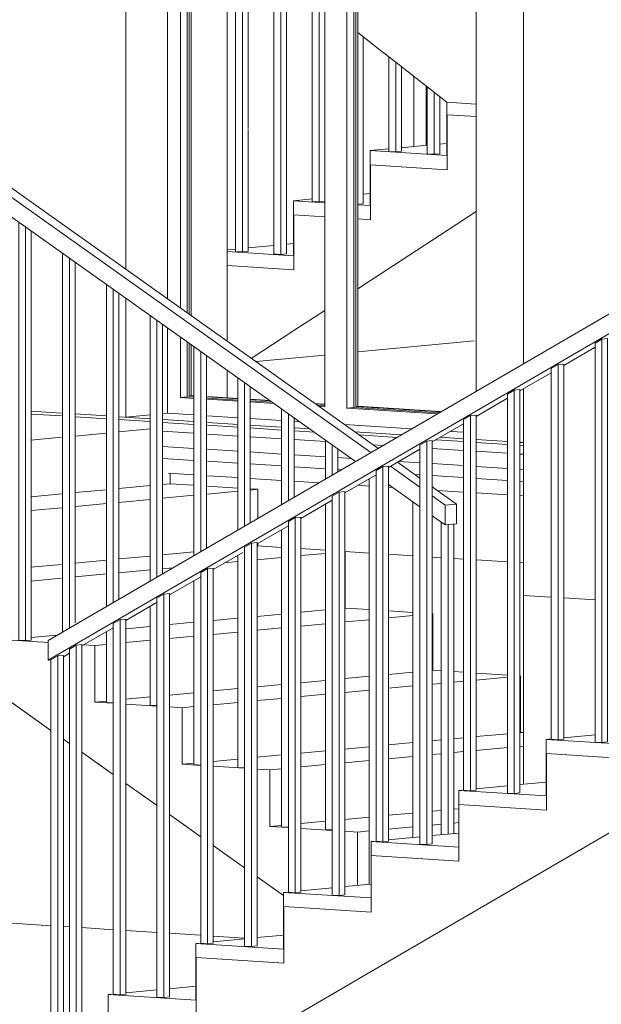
# Model space of a CAD drawing. Header units: millimetres. Extents: x -784 to 360321, y -10607 to 16514.
# Tile 42 of 95: x 246697 to 248337, y -3528 to -753. Entities that reach past the tile are written whole.
import ezdxf

# ---------------------------------------------------------------- set-up
doc = ezdxf.new("R2010")
doc.units = ezdxf.units.MM
for name, color, linetype, lineweight, true_color in [('A-DOOR', 7, 'Continuous', 18, 0x7f7f7f), ('A-DOOR-FRAM', 7, 'Continuous', 18, 0x7f7f7f), ('A-FLOR', 7, 'Continuous', 18, 0x7f7f7f), ('A-FLOR-HRAL', 7, 'Continuous', 18, 0x7f7f7f), ('A-GLAZ', 7, 'Continuous', 18, 0x7f7f7f), ('A-WALL', 7, 'Continuous', 18, 0x7f7f7f), ('S-STRS', 7, 'Continuous', 18, 0x7f7f7f)]:
    doc.layers.add(name, color=color, linetype=linetype, lineweight=lineweight, true_color=true_color)
doc.layers.add('A-GENM', color=7, linetype='Continuous', lineweight=5)

# ---------------------------------------------------------------- blocks, each defined once
blk = doc.blocks.new('Poręcz - 25mm-1801074-_3D_ Kopia 1')
at = {"layer": 'A-FLOR-HRAL', "lineweight": 9}
for p, q in [((20954.3, -3058.1), (20954.3, -2112.6)), ((20973.6, -3056.3), (20973.6, -2126.3))]:
    blk.add_line(p, q, dxfattribs=at)
blk = doc.blocks.new('Poręcz - 25mm-1801072-_3D_ Kopia 1')
at = {"layer": 'A-FLOR-HRAL', "lineweight": 9}
for p, q in [((20830.8, -3190.2), (20830.8, -2047)), ((20850.1, -3067.9), (20850.1, -2038.7))]:
    blk.add_line(p, q, dxfattribs=at)
blk = doc.blocks.new('Poręcz - 25mm-V189-_3D_ Kopia 1')
at = {"layer": 'A-FLOR-HRAL', "lineweight": 9}
for p, q in [((20707.3, -2047.7), (20707.3, -1937.4)), ((20726.6, -2036.4), (20726.6, -1951)), ((20742.5, -2027.2), (20742.5, -1962.3)), ((20726.6, -3037), (20726.6, -2107.7)), ((20707.3, -3035.8), (20707.3, -2118.9)), ((20707.3, -3035.8), (20726.6, -3037))]:
    blk.add_line(p, q, dxfattribs=at)
blk = doc.blocks.new('Poręcz - 25mm-V190-_3D_ Kopia 1')
at = {"layer": 'A-FLOR-HRAL', "lineweight": 9}
for p, q in [((20583.8, -2119.5), (20583.8, -1849.7)), ((20603.1, -2108.3), (20603.1, -1863.4)), ((20619, -2099.1), (20619, -1874.7)), ((20583.8, -3027.9), (20583.8, -2190.8)), ((20603.1, -3029.1), (20603.1, -2179.5)), ((20583.8, -3027.9), (20603.1, -3029.1))]:
    blk.add_line(p, q, dxfattribs=at)
blk = doc.blocks.new('Poręcz - 25mm-V191-_3D_ Kopia 1')
at = {"layer": 'A-FLOR-HRAL', "lineweight": 9}
for p, q in [((20460.3, -2191.4), (20460.3, -1762.1)), ((20479.6, -2180.2), (20479.6, -1775.8)), ((20495.5, -2170.9), (20495.5, -1787)), ((20460.3, -2860.5), (20460.3, -2262.7)), ((20479.6, -2861.7), (20479.6, -2254.5)), ((20460.3, -2860.5), (20479.6, -2861.7))]:
    blk.add_line(p, q, dxfattribs=at)
blk = doc.blocks.new('Poręcz - 25mm-V192-_3D_ Kopia 1')
at = {"layer": 'A-FLOR-HRAL', "lineweight": 9}
for p, q in [((20336.8, -2263.3), (20336.8, -1674.4)), ((20356.1, -2252.1), (20356.1, -1688.1)), ((20372, -2242.8), (20372, -1699.4)), ((20356.1, -2853.9), (20356.1, -2323.3)), ((20336.8, -2852.6), (20336.8, -2334.5)), ((20336.8, -2852.6), (20356.1, -2853.9))]:
    blk.add_line(p, q, dxfattribs=at)
blk = doc.blocks.new('Poręcz - 25mm-V193-_3D_ Kopia 1')
at = {"layer": 'A-FLOR-HRAL', "lineweight": 9}
for p, q in [((20213.3, -2335.2), (20213.3, -1586.8)), ((20232.6, -2323.9), (20232.6, -1600.5)), ((20248.5, -2314.7), (20248.5, -1611.8)), ((20213.3, -2685.2), (20213.3, -2406.4)), ((20232.6, -2686.5), (20232.6, -2395.2)), ((20213.3, -2685.2), (20232.6, -2686.5))]:
    blk.add_line(p, q, dxfattribs=at)
blk = doc.blocks.new('Poręcz - 25mm-V194-_3D_ Kopia 1')
at = {"layer": 'A-FLOR-HRAL', "lineweight": 9}
for p, q in [((20089.8, -2407.1), (20089.8, -1499.2)), ((20109.1, -2395.8), (20109.1, -1512.9)), ((20125, -2386.6), (20125, -1524.1)), ((20109.1, -2678.6), (20109.1, -2467.1)), ((20089.8, -2677.4), (20089.8, -2478.3)), ((20089.8, -2677.4), (20109.1, -2678.6))]:
    blk.add_line(p, q, dxfattribs=at)
blk = doc.blocks.new('Poręcz - 25mm-V195-_3D_ Kopia 1')
at = {"layer": 'A-FLOR-HRAL', "lineweight": 9}
for p, q in [((19966.3, -2478.9), (19966.3, -1411.5)), ((19985.6, -2467.7), (19985.6, -1425.2)), ((20001.5, -2453.2), (20001.5, -1436.5))]:
    blk.add_line(p, q, dxfattribs=at)
blk = doc.blocks.new('Poręcz - 25mm-V196-_3D_ Kopia 1')
at = {"layer": 'A-FLOR-HRAL', "lineweight": 9}
for p, q in [((19842.8, -2502.1), (19842.8, -1323.9)), ((19862.1, -2503.3), (19862.1, -1337.6)), ((19878, -2501.8), (19878, -1348.9)), ((19842.8, -2502.1), (19862.1, -2503.3)), ((19862.1, -2503.3), (19878, -2501.8))]:
    blk.add_line(p, q, dxfattribs=at)
blk = doc.blocks.new('Poręcz - 25mm-1801112-_3D_ Kopia 1')
at = {"layer": 'A-FLOR-HRAL', "lineweight": 9}
for p, q in [((21033.9, -3049.1), (21033.9, -2169.1)), ((21069.1, -2174.9), (21053.2, -2176.4)), ((21053.2, -3048.8), (21053.2, -2176.4)), ((21069.1, -3047.3), (21069.1, -2174.9))]:
    blk.add_line(p, q, dxfattribs=at)
blk = doc.blocks.new('Poręcz - Poręcz-1540562-_3D_ Kopia 1')
for name in ['Poręcz - 25mm-V196-_3D_ Kopia 1', 'Poręcz - 25mm-V195-_3D_ Kopia 1', 'Poręcz - 25mm-V194-_3D_ Kopia 1', 'Poręcz - 25mm-V193-_3D_ Kopia 1', 'Poręcz - 25mm-V192-_3D_ Kopia 1', 'Poręcz - 25mm-V191-_3D_ Kopia 1', 'Poręcz - 25mm-V190-_3D_ Kopia 1', 'Poręcz - 25mm-V189-_3D_ Kopia 1', 'Poręcz - 25mm-1801072-_3D_ Kopia 1', 'Poręcz - 25mm-1801074-_3D_ Kopia 1', 'Poręcz - 25mm-1801112-_3D_ Kopia 1']:
    blk.add_blockref(name, (0, 0))
blk = doc.blocks.new('Typ poręczy górnej - Górna poręcz_wewnętrzny_-1540574-_3D_ Kopia 1')
at = {"layer": 'A-FLOR-HRAL', "lineweight": 9}
for p, q in [((20835.9, -1972.8), (19316.2, -894.5)), ((19348, -891.5), (20855.6, -1961.3)), ((19307.1, -943.8), (20792.7, -1998)), ((20973.7, -2070.6), (20891, -2012)), ((20910.8, -2000.5), (20973.7, -2045.1)), ((20885.4, -2063.7), (20973.7, -2126.4)), ((21008.9, -2070.1), (21077.1, -2118.4)), ((21045.3, -2121.4), (21008.9, -2095.6)), ((21077.1, -2118.4), (21045.3, -2121.4)), ((21045.3, -2121.4), (21045.3, -2177.2)), ((21077.1, -2174.2), (21077.1, -2118.4)), ((21008.9, -2151.3), (21045.3, -2177.2)), ((21045.3, -2177.2), (21077.1, -2174.2))]:
    blk.add_line(p, q, dxfattribs=at)
blk = doc.blocks.new('ARC_DOOR_DOUBLE - ARC_DOOR_DOUBLE_120 x 210_EIS60-1794054-_3D_ Kopia 1')
at = {"layer": 'A-DOOR', "color": 250, "lineweight": 5, "true_color": 0x272727}
for p, q in [((20486.1, 494.3), (20475.7, 494.9)), ((20594.2, 487.4), (20521.3, 492)), ((20702.3, 480.5), (20629.4, 485.1)), ((20810.3, 473.6), (20799.1, 474.3)), ((20918.4, 466.7), (20845.5, 471.3)), ((20957, 464.2), (20957, 99.5)), ((20957, -912.9), (20957, -1110.7))]:
    blk.add_line(p, q, dxfattribs=at)
at = {"layer": 'A-DOOR-FRAM', "color": 250, "lineweight": 5, "true_color": 0x272727}
for p, q in [((20810.3, 519.5), (20799.1, 520.2)), ((20918.4, 512.6), (20845.5, 517.2)), ((20991.7, 507.9), (20953.6, 510.3)), ((20991.7, 507.9), (20991.7, 77.3)), ((20475.7, 494.9), (20486.1, 494.3)), ((20521.3, 492), (20594.2, 487.4)), ((20629.4, 485.1), (20702.3, 480.5)), ((20799.1, 474.3), (20810.3, 473.6)), ((20845.5, 471.3), (20918.4, 466.7)), ((20957, 99.5), (20957, 464.2)), ((20957, -1110.7), (20957, -912.9)), ((20991.7, -940), (20991.7, -1107.4))]:
    blk.add_line(p, q, dxfattribs=at)
blk = doc.blocks.new('Poręcz - 25mm-1799867-_3D_ Kopia 1')
at = {"layer": 'A-FLOR-HRAL', "color": 250, "lineweight": 5, "true_color": 0x272727}
for p, q in [((20994.7, -1131.2), (20994.7, -942.3)), ((21014, -1132.4), (21014, -957.4)), ((21029.9, -1130.9), (21029.9, -969.8)), ((20994.7, -1131.2), (21014, -1132.4)), ((21014, -1132.4), (21029.9, -1130.9))]:
    blk.add_line(p, q, dxfattribs=at)
blk = doc.blocks.new('Poręcz - 25mm-V353-_3D_ Kopia 1')
at = {"layer": 'A-FLOR-HRAL', "color": 250, "lineweight": 5, "true_color": 0x272727}
for p, q in [((20886.6, -1124.3), (20886.6, -858)), ((20905.9, -1125.5), (20905.9, -873)), ((20921.8, -1124), (20921.8, -885.4)), ((20886.6, -1124.3), (20905.9, -1125.5)), ((20905.9, -1125.5), (20921.8, -1124))]:
    blk.add_line(p, q, dxfattribs=at)
blk = doc.blocks.new('Poręcz - 25mm-V354-_3D_ Kopia 1')
at = {"layer": 'A-FLOR-HRAL', "color": 250, "lineweight": 5, "true_color": 0x272727}
for p, q in [((20813.7, -1272.1), (20813.7, -801.1)), ((20799.1, -1273.5), (20813.7, -1272.1))]:
    blk.add_line(p, q, dxfattribs=at)
blk = doc.blocks.new('Poręcz - 25mm-V355-_3D_ Kopia 1')
at = {"layer": 'A-FLOR-HRAL', "color": 250, "lineweight": 5, "true_color": 0x272727}
for p, q in [((20670.5, -1265.4), (20670.5, -689.2)), ((20689.8, -1266.7), (20689.8, -704.3)), ((20670.5, -1265.4), (20689.8, -1266.7)), ((20689.8, -1266.7), (20705.7, -1265.2))]:
    blk.add_line(p, q, dxfattribs=at)
blk = doc.blocks.new('Poręcz - 25mm-V356-_3D_ Kopia 1')
at = {"layer": 'A-FLOR-HRAL', "color": 250, "lineweight": 5, "true_color": 0x272727}
for p, q in [((20562.4, -1413.5), (20562.4, -604.9)), ((20581.7, -665.4), (20581.7, -619.9)), ((20597.6, -1413.2), (20597.6, -632.3)), ((20581.7, -1414.7), (20581.7, -668.4)), ((20562.4, -1413.5), (20581.7, -1414.7)), ((20581.7, -1414.7), (20597.6, -1413.2))]:
    blk.add_line(p, q, dxfattribs=at)
blk = doc.blocks.new('Poręcz - 25mm-V357-_3D_ Kopia 1')
at = {"layer": 'A-FLOR-HRAL', "color": 250, "lineweight": 5, "true_color": 0x272727}
for p, q in [((20454.3, -1406.6), (20454.3, -520.5)), ((20473.6, -1407.8), (20473.6, -535.6)), ((20489.5, -1060), (20489.5, -548)), ((20489.5, -1406.3), (20489.5, -1062.7)), ((20454.3, -1406.6), (20473.6, -1407.8)), ((20473.6, -1407.8), (20489.5, -1406.3))]:
    blk.add_line(p, q, dxfattribs=at)
blk = doc.blocks.new('Poręcz - Poręcz-1799793-_3D_ Kopia 1')
for name in ['Poręcz - 25mm-V357-_3D_ Kopia 1', 'Poręcz - 25mm-V356-_3D_ Kopia 1', 'Poręcz - 25mm-V355-_3D_ Kopia 1', 'Poręcz - 25mm-V354-_3D_ Kopia 1', 'Poręcz - 25mm-V353-_3D_ Kopia 1', 'Poręcz - 25mm-1799867-_3D_ Kopia 1']:
    blk.add_blockref(name, (0, 0))
blk = doc.blocks.new('Aluprof_MB-45_I_Alu_Window-FIX-4-panel_ENG_R-00495 - 1230 x 1483-1800596-_3D_ Kopia 1')
at = {"layer": 'A-GLAZ', "color": 55, "lineweight": 5, "true_color": 0xafaf3c}
for p, q in [((20262.2, 611.4), (20262.2, -1540.2)), ((20262.2, -1621.5), (20262.2, -1862.5)), ((20262.2, -1862.5), (20336.8, -1867.3)), ((20374.6, -1869.7), (20460.3, -1875.2)), ((20495.5, -1877.4), (20583.8, -1883.1)), ((20619, -1885.3), (20635.5, -1886.4)), ((20761.3, -1894.4), (20950, -1906.4)), ((21060.8, -1913.5), (21097.2, -1915.8))]:
    blk.add_line(p, q, dxfattribs=at)
at = {"layer": 'A-GLAZ', "color": 7, "lineweight": 5}
for p, q in [((20262.2, -1540.2), (20262.2, 611.4)), ((20298.5, 69.8), (20298.5, 580.8)), ((20298.5, 580.8), (20705.7, 554.8)), ((20317.5, 71.6), (20317.5, 579.6)), ((20705.7, 554.8), (20705.7, 43.8)), ((20768.2, 550.8), (21132.6, 527.6)), ((20768.2, 39.8), (20768.2, 550.8)), ((20787.2, 549.6), (20787.2, 41.6)), ((20298.5, 69.8), (20317.5, 71.6)), ((20705.7, 43.8), (20298.5, 69.8)), ((20317.5, 71.6), (20706, 46.8)), ((20768.2, 39.8), (20787.2, 41.6)), ((21132.6, 16.6), (20768.2, 39.8)), ((20787.2, 41.6), (21132.6, 19.6)), ((20298.5, -10.9), (20705.7, -36.9)), ((20298.5, -1566), (20298.5, -10.9)), ((20317.5, -1579.5), (20317.5, -12.2)), ((20705.7, -36.9), (20705.7, -1844)), ((20768.2, -40.9), (21132.6, -64.2)), ((20768.2, -1848), (20768.2, -40.9)), ((20787.2, -42.1), (20787.2, -1846.2)), ((20262.2, -1862.5), (20262.2, -1621.5)), ((20298.5, -1818), (20298.5, -1647.2)), ((20317.5, -1816.2), (20317.5, -1660.8)), ((20298.5, -1818), (20317.5, -1816.2)), ((20336.8, -1820.4), (20298.5, -1818)), ((20336.8, -1817.4), (20317.5, -1816.2)), ((20460.3, -1825.3), (20374.6, -1819.9)), ((20460.3, -1828.3), (20374.6, -1822.9)), ((20558.2, -1831.6), (20495.5, -1827.6)), ((20562.9, -1834.9), (20495.5, -1830.6)), ((20705.8, -1841), (20684.1, -1839.6)), ((20705.7, -1844), (20688.7, -1842.9)), ((20787.2, -1846.2), (20768.2, -1848)), ((21022.5, -1864.2), (20768.2, -1848)), ((21027.2, -1861.5), (20787.2, -1846.2)), ((20336.8, -1867.3), (20262.2, -1862.5)), ((20460.3, -1875.2), (20374.6, -1869.7)), ((20583.8, -1883.1), (20495.5, -1877.4)), ((20635.5, -1886.4), (20619, -1885.3)), ((20950, -1906.4), (20761.3, -1894.4)), ((21097.2, -1915.8), (21060.8, -1913.5))]:
    blk.add_line(p, q, dxfattribs=at)
at = {"layer": 'A-GLAZ', "color": 250, "lineweight": 5, "true_color": 0x272727}
for p, q in [((20323.7, 579.2), (20323.7, 78.6)), ((20329.4, 75.3), (20329.4, 578.8)), ((20793.4, 44.8), (20793.4, 546.3)), ((20799.1, 548.8), (20799.1, 45.4)), ((20323.7, 74.8), (20329.4, 75.3)), ((20706.5, 50.4), (20323.7, 74.8)), ((20329.4, 75.3), (20706.6, 51.3)), ((20793.4, 44.8), (20799.1, 45.4)), ((21132.6, 23.2), (20793.4, 44.8)), ((20799.1, 45.4), (21132.6, 24.1)), ((20323.7, -12.6), (20323.7, -1583.8)), ((20329.4, -1587.9), (20329.4, -12.9)), ((20793.4, -1843), (20793.4, -42.5)), ((20799.1, -42.9), (20799.1, -1842.4)), ((20323.7, -1665.1), (20323.7, -1813)), ((20329.4, -1812.5), (20329.4, -1669.2)), ((20323.7, -1813), (20329.4, -1812.5)), ((20323.7, -1813), (20336.8, -1813.8)), ((20336.8, -1812.9), (20329.4, -1812.5)), ((20460.3, -1820.8), (20374.6, -1815.4)), ((20374.6, -1816.3), (20460.3, -1821.7)), ((20551.3, -1826.6), (20495.5, -1823.1)), ((20495.5, -1824), (20552.7, -1827.6)), ((20705.9, -1836.5), (20677.1, -1834.7)), ((20678.5, -1835.6), (20705.9, -1837.4)), ((20799.1, -1842.4), (20793.4, -1843)), ((20793.4, -1843), (21032.8, -1858.2)), ((21031.7, -1857.3), (20799.1, -1842.4))]:
    blk.add_line(p, q, dxfattribs=at)
blk = doc.blocks.new('Poręcz - 25mm-1777628-_3D_ Kopia 1')
at = {"layer": 'A-FLOR-HRAL', "color": 7, "lineweight": 5}
for p, q in [((21487, -1653.5), (21467.7, -1664.7)), ((21467.7, -2789.2), (21467.7, -1664.7)), ((21502.9, -1652), (21487, -1653.5)), ((21487, -2790.4), (21487, -1653.5)), ((21502.9, -2788.9), (21502.9, -1652)), ((21467.7, -2789.2), (21487, -2790.4)), ((21487, -2790.4), (21502.9, -2788.9))]:
    blk.add_line(p, q, dxfattribs=at)
blk = doc.blocks.new('Poręcz - 25mm-1777630-_3D_ Kopia 1')
at = {"layer": 'A-FLOR-HRAL', "color": 7, "lineweight": 5}
for p, q in [((21363.5, -1725.4), (21344.2, -1736.6)), ((21344.2, -2781.3), (21344.2, -1736.6)), ((21379.4, -1723.9), (21363.5, -1725.4)), ((21363.5, -2782.5), (21363.5, -1725.4)), ((21379.4, -2781), (21379.4, -1723.9)), ((21344.2, -2781.3), (21363.5, -2782.5)), ((21363.5, -2782.5), (21379.4, -2781))]:
    blk.add_line(p, q, dxfattribs=at)
blk = doc.blocks.new('Poręcz - 25mm-1777626-_3D_ Kopia 1')
at = {"layer": 'A-FLOR-HRAL', "color": 7, "lineweight": 5}
for p, q in [((19952.8, -2546.4), (19933.5, -2557.6)), ((19968.7, -2544.9), (19952.8, -2546.4)), ((19952.8, -3649.6), (19952.8, -2546.4)), ((19968.7, -3648.2), (19968.7, -2544.9)), ((19933.5, -3648.4), (19933.5, -2557.6)), ((19933.5, -3648.4), (19952.8, -3649.6)), ((19952.8, -3649.6), (19968.7, -3648.2))]:
    blk.add_line(p, q, dxfattribs=at)
blk = doc.blocks.new('Poręcz - Poręcz-1834836-_3D_ Kopia 1')
for name, p in [('Poręcz - 25mm-1777628-_3D_ Kopia 1', (0, 0)), ('Poręcz - 25mm-1777630-_3D_ Kopia 1', (0, 0)), ('Poręcz - 25mm-1777628-_3D_ Kopia 1', (-247, -143.8)), ('Poręcz - 25mm-1777630-_3D_ Kopia 1', (-247, -143.8)), ('Poręcz - 25mm-1777628-_3D_ Kopia 1', (-494, -287.5)), ('Poręcz - 25mm-1777630-_3D_ Kopia 1', (-494, -287.5)), ('Poręcz - 25mm-1777628-_3D_ Kopia 1', (-741, -431.3)), ('Poręcz - 25mm-1777630-_3D_ Kopia 1', (-741, -431.3)), ('Poręcz - 25mm-1777628-_3D_ Kopia 1', (-988.1, -575)), ('Poręcz - 25mm-1777630-_3D_ Kopia 1', (-988.1, -575)), ('Poręcz - 25mm-1777628-_3D_ Kopia 1', (-1235.1, -718.8)), ('Poręcz - 25mm-1777630-_3D_ Kopia 1', (-1235.1, -718.8)), ('Poręcz - 25mm-1777628-_3D_ Kopia 1', (-1482.1, -862.6)), ('Poręcz - 25mm-1777626-_3D_ Kopia 1', (0, 0))]:
    blk.add_blockref(name, p)
blk = doc.blocks.new('Typ poręczy górnej - Górna poręcz_wewnętrzny_-1834841-_3D_ Kopia 1')
at = {"layer": 'A-FLOR-HRAL', "color": 7, "lineweight": 5}
for p, q in [((21577.5, -1541.2), (19925.6, -2502.6)), ((21586.6, -1591.6), (19925.6, -2558.4)), ((21467.7, -1676.3), (21379.4, -1727.7)), ((21344.2, -1748.2), (21255.9, -1799.6)), ((21220.7, -1820.1), (21132.4, -1871.5)), ((21097.2, -1892), (21008.9, -1943.4)), ((20973.7, -1963.9), (20885.4, -2015.3)), ((20850.2, -2035.7), (20761.9, -2087.1)), ((20726.7, -2107.6), (20638.4, -2159)), ((20603.2, -2179.5), (20514.9, -2230.9)), ((20474.2, -2254.5), (20391.4, -2302.8)), ((20356.2, -2323.3), (20267.8, -2374.7)), ((20232.7, -2395.1), (20144.3, -2446.5)), ((20109.1, -2467), (20020.8, -2518.4)), ((19925.6, -2558.4), (19925.6, -2502.6)), ((19985.6, -2538.9), (19968.7, -2548.8)), ((19933.5, -2557.6), (19925.6, -2558.4))]:
    blk.add_line(p, q, dxfattribs=at)
blk = doc.blocks.new('Modele ogólne 10 - Modele ogólne 10-1844524-_3D_ Kopia 1')
at = {"layer": 'A-GENM'}
for p, q in [((19963, -1862), (19878, -1856.6)), ((19878, -1864.6), (19963, -1870.1)), ((20089.8, -1870.1), (20001.5, -1864.5)), ((20001.5, -1872.5), (20089.8, -1878.1)), ((20213.3, -1878), (20125, -1872.4)), ((20125, -1880.4), (20213.3, -1886)), ((20336.8, -1885.9), (20248.5, -1880.2)), ((20248.5, -1888.3), (20336.8, -1893.9)), ((20336.8, -1918.8), (20248.5, -1913.2)), ((20460.3, -1893.7), (20374.6, -1888.3)), ((20374.6, -1896.3), (20460.3, -1901.8)), ((20583.8, -1901.6), (20495.5, -1896)), ((20495.5, -1904), (20583.8, -1909.7)), ((20664.2, -1906.8), (20619, -1903.9)), ((20619, -1911.9), (20676.6, -1915.6)), ((20921.2, -1923.2), (20790.1, -1914.8)), ((20460.3, -1926.7), (20374.6, -1921.2)), ((20583.8, -1934.6), (20495.5, -1928.9)), ((20707.3, -1942.5), (20619, -1936.8)), ((20802.5, -1923.6), (20908.8, -1930.4)), ((21019.1, -1937.4), (21097.2, -1942.4)), ((21097.2, -1934.4), (21031.6, -1930.2)), ((21220.7, -1942.3), (21132.4, -1936.6)), ((20336.8, -1961.5), (20248.5, -1955.9)), ((20460.3, -1969.4), (20374.6, -1963.9)), ((20870.2, -1952.9), (20841.1, -1951)), ((21097.2, -1967.3), (21008.9, -1961.7)), ((21132.4, -1944.7), (21220.7, -1950.3)), ((21220.7, -1975.2), (21132.4, -1969.6)), ((21266, -1945.1), (21255.9, -1944.5)), ((21255.9, -1952.5), (21266, -1953.2)), ((20336.8, -1995.3), (20248.5, -1989.7)), ((20460.3, -2003.2), (20374.6, -1997.7)), ((20583.8, -1977.3), (20495.5, -1971.6)), ((20707.3, -1985.1), (20619, -1979.5)), ((20781.3, -1989.9), (20742.5, -1987.4)), ((21266, -1978.1), (21255.9, -1977.5)), ((20583.8, -2011.1), (20495.5, -2005.4)), ((20707.3, -2019), (20619, -2013.3)), ((20751.7, -2021.8), (20742.5, -2021.2)), ((20973.7, -2002.1), (20914.4, -1998.3)), ((21097.2, -2010), (21008.9, -2004.4)), ((21220.7, -2017.9), (21132.4, -2012.3)), ((21266, -2020.8), (21255.9, -2020.1)), ((20336.8, -2036), (20265.5, -2031.5)), ((20460.3, -2043.9), (20374.6, -2038.5)), ((20583.8, -2051.8), (20495.5, -2046.2)), ((20973.7, -2036), (20959.5, -2035)), ((21097.2, -2043.8), (21008.9, -2038.2)), ((21220.7, -2051.7), (21132.4, -2046.1)), ((20688.7, -2058.5), (20619, -2054)), ((20830.8, -2067.6), (20799, -2065.5)), ((20896.7, -2071.8), (20885.4, -2071)), ((21097.2, -2084.6), (21022.6, -2079.8)), ((21266, -2054.6), (21255.9, -2054)), ((21220.7, -2092.4), (21132.4, -2086.8)), ((21266, -2095.3), (21255.9, -2094.7))]:
    blk.add_line(p, q, dxfattribs=at)

msp = doc.modelspace()

# ---------------------------------------------------------------- linework, layer by layer
at = {"layer": 'A-FLOR', "color": 7, "lineweight": 5}
for p, q in [((246729.3, -1856.6), (246814.3, -1862)), ((246852.8, -1864.5), (246941.1, -1870.1)), ((246976.3, -1872.4), (247064.6, -1878)), ((247983.7, -1936.6), (248072, -1942.3)), ((248107.2, -1944.5), (248117.3, -1945.1)), ((247435.1, -2240.6), (247366.2, -2236.2)), ((247558.6, -2248.5), (247489.7, -2244.1)), ((247682.1, -2256.4), (247614.8, -2252.1)), ((247805.6, -2264.2), (247736.7, -2259.8)), ((247885.2, -2269.3), (247860.2, -2267.7)), ((247948.5, -2273.4), (247920.4, -2271.6)), ((248072, -2281.2), (247983.7, -2275.6)), ((248117.3, -2284.1), (248107.2, -2283.5))]:
    msp.add_line(p, q, dxfattribs=at)
at = {"layer": 'A-WALL', "color": 7, "lineweight": 5}
for p, q in [((248117.3, 1501.6), (248117.3, -1722.5)), ((246995.9, -1456.8), (246995.9, 618.9)), ((247983.9, 555.9), (247983.9, -1800.1)), ((246995.9, -1873.6), (246995.9, -1538)), ((248117.3, -1793.7), (248117.3, -2375.7)), ((246995.9, -1873.6), (247064.6, -1867.1)), ((247099.8, -1863.8), (247113.5, -1862.5)), ((247188.1, -1885.9), (247099.8, -1880.2)), ((247983.9, -1871.4), (247983.9, -1936.6)), ((247311.6, -1893.7), (247226, -1888.3)), ((247435.1, -1901.6), (247346.8, -1896)), ((247515.5, -1906.8), (247470.3, -1903.9)), ((247772.5, -1923.2), (247641.4, -1914.8)), ((247948.5, -1934.4), (247882.9, -1930.2)), ((246784.9, -2756.2), (246167.2, -2317.9)), ((246837, -2793.1), (246820, -2781.1)), ((246960.5, -2880.8), (246872.1, -2818.1)), ((247084, -2968.4), (246995.7, -2905.8)), ((241172.5, -2948.7), (246784.9, -3306.8)), ((247207.5, -3056.1), (247119.2, -2993.4)), ((247331, -3143.7), (247242.7, -3081)), ((247440.6, -3221.5), (247366.2, -3168.7)), ((246820, -3309), (246837, -3310.1)), ((246872.1, -3312.3), (246960.5, -3318)), ((246995.7, -3320.2), (247084, -3325.8)), ((247119.2, -3328.1), (247207.5, -3333.7)), ((247242.7, -3336), (247331, -3341.6))]:
    msp.add_line(p, q, dxfattribs=at)
at = {"layer": 'A-WALL', "color": 250, "lineweight": 5, "true_color": 0x272727}
for p, q in [((247282, -502), (247282, -1658.6)), ((247843, -940), (247843, -1107.4)), ((247282, -1741), (247282, -1819.8))]:
    msp.add_line(p, q, dxfattribs=at)
at = {"layer": 'A-WALL', "lineweight": 9}
for p, q in [((248117.3, -2908.3), (248117.3, -2375.7)), ((248117.3, -2375.7), (248195.5, -2380.7)), ((248230.7, -2382.9), (248319, -2388.5))]:
    msp.add_line(p, q, dxfattribs=at)
at = {"layer": 'S-STRS', "color": 250, "lineweight": 5, "true_color": 0x272727}
for p, q in [((247650.4, -789.7), (247722.8, -846.2)), ((247722.8, -846.2), (247723.4, -846.7)), ((247723.4, -846.7), (247901.4, -985.6)), ((247901.4, -985.6), (247983.9, -990.9)), ((247901.5, -985.6), (247901.5, -1136)), ((247902.1, -1021), (247983.9, -1026.2)), ((247902.1, -1175.9), (247902.1, -1021)), ((247902.1, -1175.9), (247902.1, -1021)), ((247902.1, -1021), (247983.9, -1026.2)), ((247773.1, -1114), (247846, -1107.1)), ((247881.2, -1103.8), (247897.7, -1102.3)), ((247685.3, -1122.2), (247737.9, -1117.3)), ((247685.3, -1122.2), (247685.3, -1277.2)), ((247901.5, -1136), (247685.3, -1122.2)), ((247685.9, -1162.1), (247902.1, -1175.9)), ((247685.9, -1317.1), (247685.9, -1162.1)), ((247685.9, -1317.1), (247685.9, -1162.1)), ((247685.9, -1162.1), (247902.1, -1175.9)), ((247665, -1245), (247685.9, -1243)), ((247469.2, -1263.4), (247521.8, -1258.4)), ((247469.2, -1263.4), (247469.2, -1418.3)), ((247557, -1269), (247469.2, -1263.4)), ((247685.3, -1277.2), (247650.4, -1274.9)), ((247469.8, -1303.3), (247557, -1308.9)), ((247469.8, -1458.3), (247469.8, -1303.3)), ((247469.8, -1458.3), (247469.8, -1303.3)), ((247469.8, -1303.3), (247557, -1308.9)), ((247902.1, -1347), (247983.9, -1293.5)), ((247650.4, -1314.8), (247685.9, -1317.1)), ((247650.4, -1314.8), (247685.9, -1317.1)), ((247685.9, -1488.1), (247902.1, -1347)), ((247448.9, -1386.1), (247469.8, -1384.2)), ((247282, -1401.8), (247305.6, -1399.6)), ((247469.2, -1418.3), (247282, -1406.4)), ((247340.8, -1396.3), (247413.7, -1389.4)), ((247282, -1446.3), (247469.8, -1458.3)), ((247282, -1446.3), (247469.8, -1458.3)), ((247650.4, -1511.3), (247685.9, -1488.1)), ((247469.8, -1629.3), (247557, -1572.4)), ((247349.6, -1707.8), (247469.8, -1629.3)), ((247978.6, -1658.6), (247650.4, -1689.5)), ((247557, -1698.3), (247363.2, -1716.5))]:
    msp.add_line(p, q, dxfattribs=at)
at = {"layer": 'S-STRS', "lineweight": 9}
for p, q in [((246976.3, -1915.1), (247064.6, -1906.8)), ((246729.3, -1938.3), (246814.3, -1930.3)), ((246852.8, -1926.7), (246941.1, -1918.4)), ((247120.8, -2031.8), (247120.8, -2061)), ((246941.1, -2077.9), (246852.8, -2086.2)), ((247064.6, -2066.3), (246976.3, -2074.6)), ((247120.8, -2061), (247099.8, -2063)), ((247188.1, -2065.3), (247120.8, -2061)), ((247311.6, -2073.2), (247226, -2067.7)), ((247367.8, -2076.8), (247346.8, -2075.5)), ((247346.8, -2078.8), (247367.8, -2076.8)), ((247367.8, -2158.7), (247367.8, -2076.8)), ((246814.3, -2089.9), (246729.3, -2097.9)), ((246976.3, -2113.6), (247064.6, -2105.3)), ((247099.8, -2102), (247188.1, -2093.7)), ((247226, -2090.1), (247311.6, -2082.1)), ((246729.3, -2136.9), (246814.3, -2128.9)), ((246852.8, -2125.2), (246941.1, -2116.9)), ((247367.8, -2236.3), (247367.8, -2229.9)), ((247435.1, -2240.6), (247367.8, -2236.3)), ((247558.6, -2248.5), (247489.7, -2244.1)), ((247064.6, -2264.8), (246976.3, -2273.1)), ((247188.1, -2253.2), (247099.8, -2261.5)), ((247366.2, -2275.5), (247435.1, -2269)), ((247489.7, -2263.8), (247558.6, -2257.4)), ((247614.8, -2411.6), (247614.8, -2252.1)), ((246814.3, -2288.4), (246729.3, -2296.4)), ((246941.1, -2276.4), (246852.8, -2284.8)), ((247099.8, -2300.5), (247128.9, -2297.8)), ((247274.9, -2284), (247311.6, -2280.6)), ((246729.3, -2335.4), (246814.3, -2327.4)), ((246852.8, -2323.7), (246941.1, -2315.4)), ((246976.3, -2312.1), (247064.6, -2303.8)), ((247682.1, -2415.9), (247614.8, -2411.6)), ((247311.6, -2440.1), (247242.7, -2446.6)), ((247435.1, -2428.5), (247366.2, -2435)), ((247558.6, -2416.9), (247489.7, -2423.4)), ((247805.6, -2423.8), (247736.7, -2419.4)), ((247736.7, -2439.1), (247805.6, -2432.6)), ((247861.9, -2586.9), (247861.9, -2427.3)), ((247064.6, -2463.3), (246995.7, -2469.8)), ((247188.1, -2451.7), (247119.2, -2458.2)), ((247366.2, -2474), (247435.1, -2467.5)), ((247489.7, -2462.4), (247558.6, -2455.9)), ((247613.2, -2450.7), (247682.1, -2444.3)), ((246801.9, -2488), (246729.3, -2494.9)), ((247119.2, -2497.2), (247188.1, -2490.7)), ((247242.7, -2485.6), (247311.6, -2479.1)), ((246661.3, -2501.3), (246776.9, -2508.7)), ((246877.9, -2515.1), (246908.3, -2517)), ((246908.3, -2517), (246941.1, -2513.9)), ((246908.3, -2676.6), (246908.3, -2517)), ((246995.7, -2508.8), (247064.6, -2502.3)), ((247682.1, -2603.8), (247613.2, -2610.3)), ((247805.6, -2592.2), (247736.7, -2598.6)), ((247885.2, -2588.4), (247861.9, -2586.9)), ((247948.5, -2592.4), (247920.4, -2590.6)), ((248072, -2600.3), (247983.7, -2594.6)), ((247983.7, -2614.4), (248072, -2606.1)), ((248108.9, -2762.1), (248108.9, -2602.6)), ((247435.1, -2627), (247366.2, -2633.5)), ((247558.6, -2615.4), (247489.7, -2621.9)), ((247736.7, -2637.6), (247805.6, -2631.1)), ((247860.2, -2626), (247885.2, -2623.7)), ((247920.4, -2620.3), (247948.5, -2617.7)), ((247064.6, -2661.9), (246995.7, -2668.3)), ((247188.1, -2650.2), (247119.2, -2656.7)), ((247311.6, -2638.6), (247242.7, -2645.1)), ((247489.7, -2660.9), (247558.6, -2654.4)), ((247613.2, -2649.2), (247682.1, -2642.8)), ((246661.3, -2668.5), (246784.9, -2756.2)), ((246941.1, -2673.5), (246908.3, -2676.6)), ((246908.3, -2676.6), (246960.5, -2679.9)), ((246995.7, -2682.1), (247084, -2687.8)), ((247119.2, -2690), (247155.3, -2692.3)), ((247155.3, -2692.3), (247188.1, -2689.2)), ((247242.7, -2684.1), (247311.6, -2677.6)), ((247366.2, -2672.5), (247435.1, -2666)), ((247155.3, -2851.8), (247155.3, -2692.3)), ((248072, -2765.6), (247983.7, -2773.9)), ((248117.3, -2762.7), (248108.9, -2762.1)), ((246820, -2781.1), (246837, -2793.1)), ((247682.1, -2802.3), (247613.2, -2808.8)), ((247805.6, -2790.7), (247736.7, -2797.1)), ((247885.2, -2783.2), (247860.2, -2785.5)), ((247948.5, -2777.2), (247920.4, -2779.9)), ((248107.2, -2801.3), (248117.3, -2800.3)), ((246872.1, -2818.1), (246908.3, -2843.8)), ((247435.1, -2825.5), (247366.2, -2832)), ((247558.6, -2813.9), (247489.7, -2820.4)), ((247736.7, -2836.1), (247805.6, -2829.7)), ((247860.2, -2824.5), (247885.2, -2822.2)), ((247920.4, -2818.9), (247948.5, -2816.2)), ((247983.7, -2812.9), (248072, -2804.6)), ((246908.3, -2843.8), (246960.5, -2880.8)), ((247188.1, -2848.7), (247155.3, -2851.8)), ((247155.3, -2851.8), (247207.5, -2855.2)), ((247311.6, -2837.1), (247242.7, -2843.6)), ((247242.7, -2857.4), (247331, -2863)), ((247489.7, -2859.4), (247558.6, -2852.9)), ((247613.2, -2847.8), (247682.1, -2841.3)), ((247366.2, -2865.3), (247402.3, -2867.6)), ((247402.3, -2867.6), (247435.1, -2864.5)), ((247402.3, -3027.1), (247402.3, -2867.6)), ((246995.7, -2905.8), (247084, -2968.4)), ((247119.2, -2993.4), (247155.3, -3019)), ((247805.6, -2989.2), (247736.7, -2995.7)), ((247885.2, -2981.7), (247860.2, -2984)), ((247935.1, -2977), (247920.4, -2978.4)), ((247155.3, -3019), (247207.5, -3056.1)), ((247435.1, -3024), (247402.3, -3027.1)), ((247558.6, -3012.4), (247489.7, -3018.9)), ((247682.1, -3000.8), (247613.2, -3007.3)), ((247860.2, -3023), (247885.2, -3020.7)), ((247920.4, -3017.4), (247935.1, -3016)), ((247402.3, -3027.1), (247454.5, -3030.4)), ((247489.7, -3032.7), (247578, -3038.3)), ((247613.2, -3040.6), (247649.3, -3042.9)), ((247649.3, -3042.9), (247682.1, -3039.8)), ((247649.3, -3193.3), (247649.3, -3042.9)), ((247736.7, -3034.6), (247805.6, -3028.2)), ((247242.7, -3081), (247331, -3143.7)), ((247366.2, -3168.7), (247402.3, -3194.3)), ((247402.3, -3194.3), (247440.6, -3221.5))]:
    msp.add_line(p, q, dxfattribs=at)
at = {"layer": 'S-STRS', "color": 7, "lineweight": 5}
for p, q in [((248230.7, -2777.1), (248319, -2768.8)), ((248181.5, -2781.7), (248195.5, -2780.4)), ((248181.5, -2781.7), (248181.5, -2941.2)), ((248428.6, -2797.4), (248181.5, -2781.7)), ((248182.2, -2821.6), (248428.6, -2837.3)), ((248182.2, -2981.1), (248182.2, -2821.6)), ((248182.2, -2981.1), (248182.2, -2821.6)), ((248182.2, -2821.6), (248429.2, -2837.4)), ((247983.7, -2920.8), (248072, -2912.5)), ((248107.2, -2909.2), (248182.2, -2902.2)), ((247934.5, -2925.5), (247942.7, -2924.7)), ((247934.5, -2925.5), (247934.5, -3085)), ((248181.5, -2941.2), (247934.5, -2925.5)), ((247935.1, -2965.4), (248182.2, -2981.1)), ((247935.1, -3124.9), (247935.1, -2965.4)), ((247935.1, -3124.9), (247935.1, -2965.4)), ((247935.1, -2965.4), (248182.2, -2981.1)), ((248182.2, -3148.3), (248428.6, -3004.9)), ((247860.2, -3053), (247935.1, -3045.9)), ((247687.5, -3069.2), (247695.7, -3068.4)), ((247687.5, -3069.2), (247687.5, -3228.7)), ((247934.5, -3085), (247687.5, -3069.2)), ((247736.7, -3064.6), (247825, -3056.3)), ((247688.1, -3109.1), (247935.1, -3124.9)), ((247688.1, -3268.7), (247688.1, -3109.1)), ((247688.1, -3268.7), (247688.1, -3109.1)), ((247688.1, -3109.1), (247935.1, -3124.9)), ((247935.1, -3292.1), (248182.2, -3148.3)), ((247613.2, -3196.7), (247688.1, -3189.7)), ((247440.5, -3213), (247448.7, -3212.2)), ((247440.5, -3213), (247440.5, -3372.5)), ((247687.5, -3228.7), (247440.5, -3213)), ((247489.7, -3208.4), (247578, -3200)), ((247441.1, -3252.9), (247688.1, -3268.7)), ((247441.1, -3412.4), (247441.1, -3252.9)), ((247441.1, -3412.4), (247441.1, -3252.9)), ((247441.1, -3252.9), (247688.1, -3268.7)), ((247688.1, -3435.9), (247935.1, -3292.1)), ((247193.5, -3356.7), (247201.7, -3356)), ((247193.5, -3356.7), (247193.5, -3516.3)), ((247440.5, -3372.5), (247193.5, -3356.7)), ((247242.7, -3352.1), (247331, -3343.8)), ((247366.2, -3340.5), (247441.1, -3333.4)), ((247194.1, -3396.7), (247441.1, -3412.4)), ((247194.1, -3556.2), (247194.1, -3396.7)), ((247194.1, -3556.2), (247194.1, -3396.7)), ((247194.1, -3396.7), (247441.1, -3412.4)), ((247441.1, -3579.6), (247688.1, -3435.9)), ((246995.7, -3495.9), (247084, -3487.6)), ((247119.2, -3484.3), (247194.1, -3477.2)), ((246946.5, -3500.5), (246954.7, -3499.7)), ((246946.5, -3500.5), (246946.5, -3660)), ((247193.5, -3516.3), (246946.5, -3500.5))]:
    msp.add_line(p, q, dxfattribs=at)

# ---------------------------------------------------------------- block references
at = {"layer": 'A-DOOR', "color": 250, "lineweight": 5, "true_color": 0x272727}
msp.add_blockref('ARC_DOOR_DOUBLE - ARC_DOOR_DOUBLE_120 x 210_EIS60-1794054-_3D_ Kopia 1', (226851.3, 0), dxfattribs=at)
at = {"layer": 'A-FLOR-HRAL', "color": 7, "lineweight": 5}
for name in ['Poręcz - Poręcz-1799793-_3D_ Kopia 1', 'Typ poręczy górnej - Górna poręcz_wewnętrzny_-1834841-_3D_ Kopia 1', 'Poręcz - Poręcz-1834836-_3D_ Kopia 1']:
    msp.add_blockref(name, (226851.3, 0), dxfattribs=at)
at = {"layer": 'A-FLOR-HRAL', "lineweight": 9}
for name in ['Typ poręczy górnej - Górna poręcz_wewnętrzny_-1540574-_3D_ Kopia 1', 'Poręcz - Poręcz-1540562-_3D_ Kopia 1']:
    msp.add_blockref(name, (226851.3, 0), dxfattribs=at)
at = {"layer": 'A-GENM'}
msp.add_blockref('Modele ogólne 10 - Modele ogólne 10-1844524-_3D_ Kopia 1', (226851.3, 0), dxfattribs=at)
at = {"layer": 'A-GLAZ', "color": 250, "lineweight": 5, "true_color": 0x272727}
msp.add_blockref('Aluprof_MB-45_I_Alu_Window-FIX-4-panel_ENG_R-00495 - 1230 x 1483-1800596-_3D_ Kopia 1', (226851.3, 0), dxfattribs=at)

doc.saveas('drawing.dxf')
